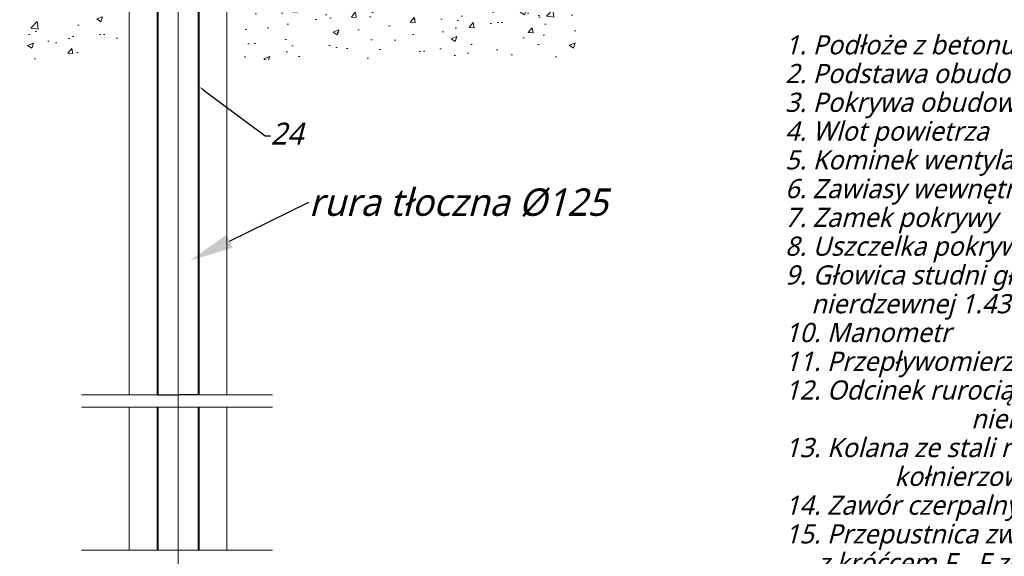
# Model space of a CAD drawing. Extents: x 8447392 to 8536225, y 5996969 to 6031026.
# Tile 2 of 37: x 8451519 to 8455112, y 6002801 to 6004759. Entities that reach past the tile are written whole.
import ezdxf
from ezdxf import colors
from ezdxf.entities.mleader import LeaderData, LeaderLine
from ezdxf.math import Vec2, Vec3

# ---------------------------------------------------------------- set-up
doc = ezdxf.new("R2010")
doc.units = 0
doc.header["$MEASUREMENT"] = 0
doc.linetypes.add('_DASH', pattern=[10, 8, -2])
doc.layers.get('0').update_dxf_attribs({"linetype": 'CONTINUOUS'})
doc.layers.get('DEFPOINTS').update_dxf_attribs({"linetype": 'CONTINUOUS'})
for name, color, linetype, lineweight in [('A_LINIA CIENKA', 250, 'CONTINUOUS', 9), ('A_LINIA GRUBA', 250, 'CONTINUOUS', 40), ('A_OPISY', 251, 'CONTINUOUS', 9)]:
    doc.layers.add(name, color=color, linetype=linetype, lineweight=lineweight)
doc.styles.get("Standard").update_dxf_attribs({"font": 'simplex.shx', "width": 0.85})
doc.styles.add('TrembuchetMS', font='trebuc.ttf')
doc.dimstyles.get("Standard").update_dxf_attribs({"dimtxt": 0.18, "dimasz": 0.18, "dimexe": 0.18, "dimexo": 0.0625, "dimgap": 0.09, "dimtad": 0, "dimtih": 1, "dimtoh": 1, "dimdec": 4, "dimzin": 0, "dimdsep": 46, "dimtxsty": 'Standard', "dimcen": 0.09, "dimadec": 0, "dimazin": 0, "dimtfac": 1, "dimtdec": 4, "dimtofl": 0, "dimtmove": 0, "dimatfit": 3, "dimfxl": 0, "dimtolj": 1, "dimtzin": 0, "dimarcsym": 0})

# ---------------------------------------------------------------- blocks, each defined once
blk = doc.blocks.new('*D54')
at = {"color": 0, "linetype": 'ByBlock', "lineweight": -2, "transparency": 16777216}
for p, q in [((8452021.7, 6003389.9), (8452021.7, 6003390)), ((8452021.8, 6003389.9), (8452096.1, 6003389.9)), ((8452171.5, 6003389.9), (8452097.3, 6003389.9)), ((8452171.7, 6003389.9), (8452171.7, 6003390))]:
    blk.add_line(p, q, dxfattribs=at)
at = {"color": 0, "linetype": 'ByBlock', "transparency": 16777216}
for points in [[(8452021.8, 6003389.9), (8452021.8, 6003389.8), (8452021.7, 6003389.9)], [(8452171.5, 6003389.9), (8452171.5, 6003389.8), (8452171.7, 6003389.9)]]:
    blk.add_solid(points, dxfattribs=at)
at = {"layer": 'DEFPOINTS', "color": 0, "linetype": 'ByBlock', "transparency": 16777216}
for p in [(8452021.7, 6003389.9), (8452171.7, 6003389.9), (8452171.7, 6003389.9)]:
    blk.add_point(p, dxfattribs=at)
at = {"color": 0, "linetype": 'ByBlock', "transparency": 16777216, "insert": (8452096.7, 6003389.9), "char_height": 0.18, "attachment_point": 5}
blk.add_mtext('\\A1;150.0000', dxfattribs=at)

msp = doc.modelspace()

# ---------------------------------------------------------------- hatches: boundary and pattern name
at = {"layer": 'A_LINIA CIENKA'}
h = msp.add_hatch(dxfattribs=at)
h.set_pattern_fill('AR-CONC', color=256, scale=30, style=0)
h.set_pattern_definition([(50, (8423507.98, 5743126.54), (215.17805, -18.82564), [22.5, -247.5]), (355, (8423507.98, 5743126.54), (-41.6254, 225.65764), [18, -198]), (100.4514, (8423525.91, 5743124.98), (173.55281, 206.83186), [19.12206, -210.34263]), (46.1842, (8423507.98, 5743186.54), (320.17231, -49.6557), [33.75, -371.25]), (96.6356, (8423534.66, 5743182.4), (280.3988, 292.23536), [28.6831, -315.5139]), (351.1842, (8423507.98, 5743186.54), (280.3986, 292.2356), [27, -297]), (21, (8423537.98, 5743171.54), (179.07212, -120.78567), [22.5, -247.5]), (326, (8423537.98, 5743171.54), (72.9946, 217.54501), [18, -198]), (71.4514, (8423552.9, 5743161.48), (252.06679, 96.75915), [19.12206, -210.34263]), (37.5, (8423507.98, 5743126.545), (3.647957, 99.868156), [0, -195.6, 0, -201, 0, -198.75]), (7.5, (8423507.98, 5743126.54), (78.92086, 118.323514), [0, -114.6, 0, -191.1, 0, -75.75]), (327.5, (8423441.08, 5743126.545), (160.14673, -6.766462), [0, -75, 0, -234, 0, -310.5]), (317.5, (8423411.08, 5743126.54), (174.95585, 30.031495), [0, -97.5, 0, -155.4, 0, -220.5])])
edge = h.paths.add_edge_path()
edge.add_line((8453563.51311, 6004968.74034), (8453429.48935, 6004968.74034))
edge.add_line((8453429.48935, 6004968.74034), (8453429.48935, 6004960.31969))
edge.add_line((8453429.48935, 6004960.31969), (8453427.39586, 6004960.31969))
edge.add_line((8453427.39586, 6004960.31969), (8453427.39586, 6004943.05881))
edge.add_line((8453427.39586, 6004943.05881), (8453397.85772, 6004943.05881))
edge.add_line((8453397.85772, 6004943.05881), (8453397.85772, 6004960.31969))
edge.add_line((8453397.85772, 6004960.31969), (8453244.44717, 6004960.31969))
edge.add_line((8453244.44717, 6004960.31969), (8453244.44717, 6004968.74034))
edge.add_line((8453244.44717, 6004968.74034), (8453120.00391, 6004968.74034))
edge.add_line((8453120.00391, 6004968.74034), (8453120.00391, 6004943.05881))
edge.add_line((8453120.00391, 6004943.05881), (8453090.46576, 6004943.05881))
edge.add_line((8453090.46576, 6004943.05881), (8453090.46576, 6004968.74034))
edge.add_line((8453090.46576, 6004968.74034), (8452980.68722, 6004968.74034))
edge.add_line((8452980.68722, 6004968.74034), (8452980.68722, 6004954.32022))
edge.add_line((8452980.68722, 6004954.32022), (8452967.80321, 6004954.32022))
edge.add_line((8452967.80321, 6004954.32022), (8452967.80321, 6004930.48437))
edge.add_line((8452967.80321, 6004930.48437), (8452938.07754, 6004930.48437))
edge.add_line((8452938.07754, 6004930.48437), (8452938.07754, 6004954.32022))
edge.add_line((8452938.07754, 6004954.32022), (8452928.42753, 6004954.32022))
edge.add_arc((8452928.42753, 6005234.60573), 280.28551, 251.54128226, 270, ccw=False)
edge.add_line((8452839.68317, 6004968.74034), (8452812.61196, 6004968.74034))
edge.add_line((8452812.61196, 6004968.74034), (8452812.61196, 6004943.05881))
edge.add_line((8452812.61196, 6004943.05881), (8452783.07381, 6004943.05881))
edge.add_line((8452783.07381, 6004943.05881), (8452783.07381, 6004968.74034))
edge.add_line((8452783.07381, 6004968.74034), (8452274.46311, 6004968.74034))
edge.add_line((8452274.46311, 6004968.74034), (8452274.46311, 6004907.88572))
edge.add_line((8452274.46311, 6004907.88572), (8452389.50961, 6004907.88572))
edge.add_line((8452389.50961, 6004907.88572), (8452439.1378, 6004907.88572))
edge.add_line((8452439.1378, 6004907.88572), (8452439.1378, 6004882.6964))
edge.add_line((8452439.1378, 6004882.6964), (8452318.91311, 6004882.6964))
edge.add_line((8452318.91311, 6004882.6964), (8452318.91311, 6004613.14034))
edge.add_line((8452318.91311, 6004613.14034), (8452363.36311, 6004613.14034))
edge.add_line((8452363.36311, 6004613.14034), (8453563.51311, 6004613.14034))
edge.add_line((8453563.51311, 6004613.14034), (8453563.51311, 6004968.74034))
edge = h.paths.add_edge_path()
edge.add_line((8452648.14202, 6005234.60573), (8452648.14202, 6005249.29352))
edge.add_line((8452648.14202, 6005249.29352), (8452616.8075, 6005249.29352))
edge.add_line((8452616.8075, 6005249.29352), (8452616.8075, 6005278.98563))
edge.add_line((8452616.8075, 6005278.98563), (8452648.14202, 6005278.98563))
edge.add_line((8452648.14202, 6005278.98563), (8452648.14202, 6005294.16139))
edge.add_line((8452648.14202, 6005294.16139), (8452596.66311, 6005294.16139))
edge.add_line((8452596.66311, 6005294.16139), (8452596.66311, 6005380.36375))
edge.add_line((8452596.66311, 6005380.36375), (8452505.24925, 6005255.11839))
edge.add_line((8452505.24925, 6005255.11839), (8452391.40491, 6005118.74034))
edge.add_line((8452391.40491, 6005118.74034), (8452673.21159, 6005118.74034))
edge.add_arc((8452928.42753, 6005234.60573), 280.28551, 180, 204.41755587, ccw=False)
h.paths.add_polyline_path([(8452596.66311, 6005613.14034), (8452459.80542, 6005613.14034), (8452459.80542, 6005323.26384), (8452274.46311, 6005176.40825), (8452274.46311, 6005118.74034), (8452391.40491, 6005118.74034), (8452505.24925, 6005255.11839), (8452596.66311, 6005380.36375)])
h.paths.add_polyline_path([(8452596.66311, 6006013.44034), (8452459.80542, 6006013.44034), (8452459.80542, 6005613.14034), (8452596.66311, 6005613.14034)])
h.paths.add_polyline_path([(8452596.66311, 6006513.44034), (8452459.80542, 6006513.44034), (8452459.80542, 6006013.44034), (8452596.66311, 6006013.44034)])
h.paths.add_polyline_path([(8452596.66311, 6006923.26384), (8452459.80542, 6006923.26384), (8452459.80542, 6006513.44034), (8452596.66311, 6006513.44034)])
h.paths.add_polyline_path([(8453563.51311, 6006923.26384), (8453122.28014, 6006923.26384), (8452876.66311, 6006923.26384), (8452876.66311, 6006513.44034), (8453563.51311, 6006513.44034)])
h.paths.add_polyline_path([(8453563.51311, 6006513.44034), (8452876.66311, 6006513.44034), (8452876.66311, 6006408.74998), (8452876.66311, 6006408.74998), (8452876.66311, 6006013.44034), (8453563.51311, 6006013.44034)])
h.paths.add_polyline_path([(8453563.51311, 6006013.44034), (8453239.03743, 6006013.44034), (8453239.03743, 6005937.53115), (8452984.32642, 6005937.53115), (8452984.32642, 6005893.51494), (8453007.58655, 6005870.12349), (8453061.90259, 6005839.21313), (8453180.47383, 6005833.81069), (8453563.39647, 6005833.81069), (8453563.51311, 6005833.92733)])
h.paths.add_polyline_path([(8453563.51311, 6005833.81069), (8453180.47383, 6005833.81069), (8453061.90259, 6005839.21313), (8453007.58655, 6005870.12349), (8452984.32642, 6005893.51494), (8452984.32642, 6005937.53115), (8452876.66311, 6005937.53115), (8452876.66311, 6005613.14034), (8453563.51311, 6005613.14034), (8453563.51311, 6005751.98319)])
edge = h.paths.add_edge_path()
edge.add_line((8453563.51311, 6005613.14034), (8452876.66311, 6005613.14034))
edge.add_line((8452876.66311, 6005613.14034), (8452876.66311, 6005303.19837))
edge.add_line((8452876.66311, 6005303.19837), (8452951.53886, 6005303.19837))
edge.add_line((8452951.53886, 6005303.19837), (8452951.53886, 6005135.96529))
edge.add_arc((8452980.79336, 6005287.12362), 153.96319, 259.04664995, 269.96050177)
edge.add_line((8452980.68722, 6005133.16046), (8452980.68722, 6005118.74034))
edge.add_line((8452980.68722, 6005118.74034), (8453090.46576, 6005118.74034))
edge.add_line((8453090.46576, 6005118.74034), (8453090.46576, 6005144.42187))
edge.add_line((8453090.46576, 6005144.42187), (8453120.00391, 6005144.42187))
edge.add_line((8453120.00391, 6005144.42187), (8453120.00391, 6005118.74034))
edge.add_line((8453120.00391, 6005118.74034), (8453244.44717, 6005118.74034))
edge.add_line((8453244.44717, 6005118.74034), (8453244.44717, 6005127.16099))
edge.add_line((8453244.44717, 6005127.16099), (8453258.93081, 6005127.16099))
edge.add_line((8453258.93081, 6005127.16099), (8453258.93081, 6005156.00931))
edge.add_line((8453258.93081, 6005156.00931), (8453284.22889, 6005156.00931))
edge.add_line((8453284.22889, 6005156.00931), (8453284.22889, 6005127.16099))
edge.add_line((8453284.22889, 6005127.16099), (8453389.70763, 6005127.16099))
edge.add_line((8453389.70763, 6005127.16099), (8453389.70763, 6005156.00931))
edge.add_line((8453389.70763, 6005156.00931), (8453415.0057, 6005156.00931))
edge.add_line((8453415.0057, 6005156.00931), (8453415.0057, 6005144.42187))
edge.add_line((8453415.0057, 6005144.42187), (8453427.39586, 6005144.42187))
edge.add_line((8453427.39586, 6005144.42187), (8453427.39586, 6005127.16099))
edge.add_line((8453427.39586, 6005127.16099), (8453429.48935, 6005127.16099))
edge.add_line((8453429.48935, 6005127.16099), (8453429.48935, 6005118.74034))
edge.add_line((8453429.48935, 6005118.74034), (8453563.51311, 6005118.74034))
edge.add_line((8453563.51311, 6005118.74034), (8453563.51311, 6005164.31395))
edge.add_line((8453563.51311, 6005164.31395), (8453563.51311, 6005613.14034))
edge = h.paths.add_edge_path()
edge.add_line((8452951.53886, 6005303.19837), (8452876.66311, 6005303.19837))
edge.add_line((8452876.66311, 6005303.19837), (8452876.66311, 6005294.16139))
edge.add_line((8452876.66311, 6005294.16139), (8452826.9911, 6005294.16139))
edge.add_arc((8452980.79336, 6005287.12362), 153.96319, 177.38005154, 259.04664995)
edge.add_line((8452951.53886, 6005135.96529), (8452951.53886, 6005303.19837))
h.paths.add_polyline_path([(8451874.41311, 6004882.6964), (8451754.18842, 6004882.6964), (8451754.18842, 6004907.88572), (8451803.81661, 6004907.88572), (8451918.86311, 6004907.88572), (8451918.86311, 6005176.40825), (8451733.5208, 6005323.26384), (8451733.5208, 6005613.14034), (8451518.81311, 6005613.14034), (8451518.81311, 6004613.14034), (8451874.41311, 6004613.14034)])
h.paths.add_polyline_path([(8451733.5208, 6006013.44034), (8451518.81311, 6006013.44034), (8451518.81311, 6005751.98319), (8451518.81311, 6005613.14034), (8451733.5208, 6005613.14034)])
h.paths.add_polyline_path([(8451733.5208, 6006513.44034), (8451518.81311, 6006513.44034), (8451518.81311, 6006013.44034), (8451733.5208, 6006013.44034)])
h.paths.add_polyline_path([(8451733.5208, 6006923.26384), (8451518.81311, 6006923.26384), (8451518.81311, 6006513.44034), (8451733.5208, 6006513.44034)])
h.paths.add_polyline_path([(8453402.20318, 6006745.53256), (8453480.35461, 6006745.53256), (8453480.35461, 6006610.16421), (8453402.20318, 6006610.16421)], flags=16)
h.paths.add_polyline_path([(8453095.22142, 6006854.10151), (8453199.83261, 6006854.10151), (8453199.83261, 6006718.73316), (8453095.22142, 6006718.73316)], flags=16)
h.paths.add_polyline_path([(8453086.99603, 6006717.24077), (8453262.1461, 6006717.24077), (8453262.1461, 6006580.33763), (8453086.99603, 6006580.33763)], flags=16)
h.paths.add_polyline_path([(8453215.33157, 6005487.36856), (8453365.71541, 6005487.36856), (8453365.71541, 6005367.04532), (8453215.33157, 6005367.04532)], flags=16)
h.paths.add_polyline_path([(8451625.05561, 6005201.19316), (8451774.63137, 6005201.19316), (8451774.63137, 6005054.52649), (8451625.05561, 6005054.52649)], flags=16)

# ---------------------------------------------------------------- linework, layer by layer
msp.add_line((8452096.66311, 6001453.4143), (8452096.66311, 6007354.22974), dxfattribs=at)
at = {"layer": 'A_LINIA CIENKA', "linetype": 'ByBlock'}
for p, q in [((8451918.86311, 6004907.88572), (8451918.86311, 6003389.8517)), ((8452274.46311, 6004907.88572), (8452274.46311, 6003389.8517)), ((8451918.86311, 6003345.4017), (8451918.86311, 6002822.9101)), ((8452274.46311, 6003345.4017), (8452274.46311, 6002822.9101))]:
    msp.add_line(p, q, dxfattribs=at)
at = {"layer": 'A_LINIA CIENKA', "linetype": '_DASH', "ltscale": 0.5}
for p, q in [((8452441.31215, 6003389.8517), (8451744.14531, 6003389.8517)), ((8452441.31215, 6003345.4017), (8451744.14531, 6003345.4017)), ((8452441.31215, 6002822.9101), (8451744.14531, 6002822.9101))]:
    msp.add_line(p, q, dxfattribs=at)
at = {"layer": 'A_LINIA GRUBA', "linetype": 'ByBlock'}
for p, q in [((8452021.66311, 6006993.05855), (8452021.66311, 6003389.8517)), ((8452171.66311, 6006993.05855), (8452171.66311, 6003389.8517)), ((8452021.66311, 6003345.4017), (8452021.66311, 6002822.9101)), ((8452171.66311, 6003345.4017), (8452171.66311, 6002822.9101))]:
    msp.add_line(p, q, dxfattribs=at)

# ---------------------------------------------------------------- texts
at = {"layer": 'A_OPISY', "color": 0, "lineweight": 9, "insert": (8454312.07054, 6004702.93592), "char_height": 70, "attachment_point": 1, "line_spacing_factor": 0.4, "style": 'TrembuchetMS', "bg_fill": 3, "box_fill_scale": 1.5, "bg_fill_color": 9, "bg_fill_transparency": 0}
msp.add_mtext('\\A1;\\pxsm0.9;{\\fTrebuchet MS|b0|i1|c238|p34;1. Podłoże z betonu B20 i kostki o wys. 8 cm\\P2. Podstawa obudowy\\P3. Pokrywa obudowy\\P4. Wlot powietrza\\P5. Kominek wentylacyjny\\P6. Zawiasy wewnętrzne\\P7. Zamek pokrywy\\P8. Uszczelka pokrywy\\P9. Głowica studni głębinowej ze stali\\P    nierdzewnej 1.4301\\P10. Manometr\\P11. Przepływomierz\\P12. Odcinek rurociągu za wodomierzem ze stali\\P^I^I     nierdzewnej 1.4301\\P13. Kolana ze stali nierdzewnej, połączenia\\P^I     kołnierzowe\\P14. Zawór czerpalny/odpowietrzający\\P15. Przepustnica zwrotna bezkołnierzowa wraz\\P     z króćcem F - F ze stali nierdzewnej pomiędzy\\P     przepustnicami\\P16. Przepustnica zaporowa \\P17. Wspornik kotwiący\\P18. Osłona otworu w podstawie obudowy\\P19. Hermetyczna skrzynka elektryczna\\P20. Ocieplenie rury wodociągowej\\P21. Metalowy wspornik przytrzymujący pokrywę\\P22. Kolano elektrooporowe DN160\\P23. Rurociąg PEHD SDR11 DN160\\P24. Rurociąg tłoczny pompy głębinowej DN100\\P     ze stali ocynkowanej\\P25. Rura osłonowa studni, ze stali\\P^I    ocynkowanej, o średnicy 356 mm (14"), \\P    połączenia spawane\\P26. Podłoże betonowe wokół rury osłonowej, \\P^I^I     do głębokości przemarzania gruntu \\P27. Wypełnienie z zagęszczonego żwiru\\P28. Złącze PE/stal kołnierzowe\\P29. Rura DN 32 mm, do pomiaru poziomu wody w studni}', dxfattribs=at)

# ---------------------------------------------------------------- dimensions: what is measured, and where the dimension line sits
at = {"linetype": 'ByBlock'}
dim = msp.add_linear_dim(base=(8452171.66311, 6003389.8517), p1=(8452021.66311, 6003389.8517), p2=(8452171.66311, 6003389.8517), dimstyle='Standard', dxfattribs=at)
dim.commit()
dim.dimension.update_dxf_attribs({"geometry": '*D54', "text_midpoint": (8452096.66311, 6003389.8517)})

# ---------------------------------------------------------------- leaders
at = {"layer": 'A_OPISY', "lineweight": 9}
ml = msp.add_multileader_mtext('Standard', dxfattribs=at)
ml.set_content('\\A1;{\\fTrebuchet MS|b0|i1|c238|p34;rura tłoczna %%C125}', color=256, style='TrembuchetMS')
ml.set_leader_properties(color=256)
ml.build(insert=Vec2(0, 0))
ml.multileader.update_dxf_attribs({"dogleg_length": 2, "arrow_head_size": 160.02})
ctx = ml.context
ctx.base_point, ctx.char_height, ctx.arrow_head_size, ctx.landing_gap_size, ctx.plane_origin = Vec3(8452573.81114, 6004091.76048), 100, 160.02, 0.20323, Vec3(8453538.47791, 5994956.48468)
notes = []
notes.append((ctx, [(0, (1, 1, 0), (8452571.81114, 6004091.76048), (1, 0), 2, [(0, [(8452141.11311, 6003880.05101)], 0, [])])]))
ctx.mtext.insert, ctx.mtext.line_spacing_factor, ctx.mtext.line_spacing_style, ctx.mtext.flow_direction = Vec3(8452574.01436, 6004143.44398), 0.4, 2, 5
for ctx, leaders in notes:
    for number, flags, end, landing, length, lines in leaders:
        leader = LeaderData()
        leader.index, (leader.has_last_leader_line, leader.has_dogleg_vector, leader.attachment_direction) = number, flags
        leader.last_leader_point, leader.dogleg_vector, leader.dogleg_length = Vec3(end), Vec3(landing), length
        for number, points, colour, breaks in lines:
            line = LeaderLine()
            line.index, line.vertices, line.color, line.breaks = number, Vec3.list(points), colors.encode_raw_color(colour), breaks
            leader.lines.append(line)
        ctx.leaders.append(leader)

# ---------------------------------------------------------------- next in the draw order: leaders
ml = msp.add_multileader_mtext('Standard', dxfattribs=at)
ml.set_content('\\A1;{\\fTrebuchet MS|b0|i1|c238|p34;24}', color=256, style='TrembuchetMS')
ml.set_leader_properties(color=256)
ml.build(insert=Vec2(0, 0))
ml.multileader.update_dxf_attribs({"dogleg_length": 2, "arrow_head_size": 18})
ctx = ml.context
ctx.base_point, ctx.char_height, ctx.arrow_head_size, ctx.landing_gap_size, ctx.plane_origin = Vec3(8452434.2944, 6004335.4948), 80, 18, 0.02286, Vec3(8452049.7984, 6003287.0652)
notes = []
notes.append((ctx, [(0, (1, 1, 0), (8452414.2944, 6004335.4948), (1, 0), 20, [(0, [(8452174.01587, 6004514.55233)], 0, [])])]))
ctx.mtext.insert, ctx.mtext.line_spacing_factor, ctx.mtext.line_spacing_style, ctx.mtext.flow_direction = Vec3(8452434.31726, 6004383.4948), 0.4, 2, 5
ctx.mtext.has_bg_fill, ctx.mtext.bg_color, ctx.mtext.bg_scale_factor, ctx.mtext.bg_transparency, ctx.mtext.use_window_bg_color = 1, -1023410167, 1.5, 0, 1
for ctx, leaders in notes:
    for number, flags, end, landing, length, lines in leaders:
        leader = LeaderData()
        leader.index, (leader.has_last_leader_line, leader.has_dogleg_vector, leader.attachment_direction) = number, flags
        leader.last_leader_point, leader.dogleg_vector, leader.dogleg_length = Vec3(end), Vec3(landing), length
        for number, points, colour, breaks in lines:
            line = LeaderLine()
            line.index, line.vertices, line.color, line.breaks = number, Vec3.list(points), colors.encode_raw_color(colour), breaks
            leader.lines.append(line)
        ctx.leaders.append(leader)

doc.saveas('drawing.dxf')
